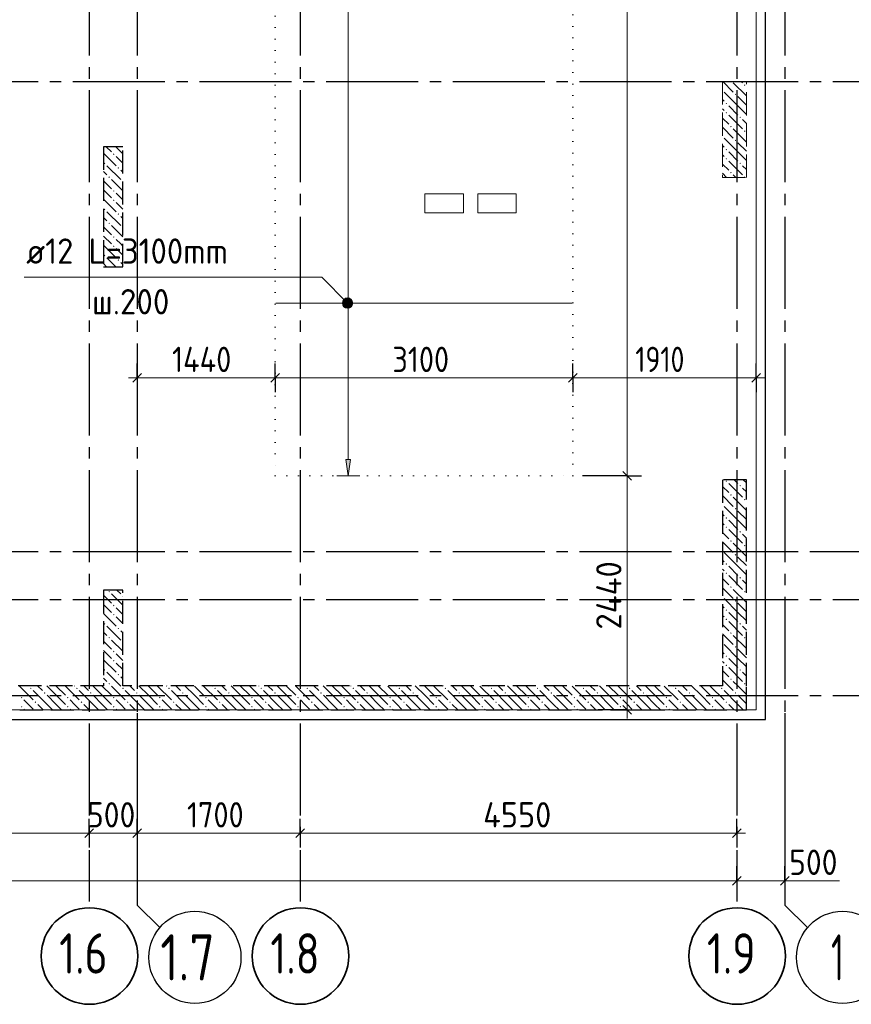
# Model space of a CAD drawing. Header units: millimetres. Extents: x 0 to 50400, y 0 to 35640.
# Tile 10 of 16: x 32591 to 41258, y 7244 to 17507. Entities that reach past the tile are written whole.
import ezdxf

# ---------------------------------------------------------------- set-up
doc = ezdxf.new("R2010")
doc.units = ezdxf.units.MM
for name, pattern in [('______2', [324, 240, -84]), ('______5', [1320, 960, -120, 120, -120]), ('______9', [120, 0, -120])]:
    doc.linetypes.add(name, pattern=pattern)
for name, color, linetype, lineweight in [('Standard', 7, 'Continuous', 25), ('ДОП Верх по Х', 7, 'Continuous', 25), ('ЖБ Перекрытие верхний уровень', 7, 'Continuous', 35), ('ЖБ Пилон', 7, 'Continuous', 35), ('ЖБ Стена верхний уровень', 7, 'Continuous', 35), ('Позиционная метка номер позиции', 7, 'Continuous', 13), ('Примечания', 7, 'Continuous', 13), ('Размерная линия_ общее', 7, 'Continuous', 13), ('Тени', 7, 'Continuous', 13)]:
    doc.layers.add(name, color=color, linetype=linetype, lineweight=lineweight)
doc.layers.add('Оси', color=7, linetype='______5', true_color=0x656565)
doc.styles.add('ISOCPEUR', font='txt')

msp = doc.modelspace()

# ---------------------------------------------------------------- hatches: boundary and pattern name
at = {"layer": 'ДОП Верх по Х', "linetype": 'Continuous', "lineweight": 13, "transparency": 33554687}
msp.add_hatch(color=7, dxfattribs=at).paths.add_polyline_path([(36039, 12921), (36015, 12753), (35991, 12921)], flags=16)
at = {"layer": 'ЖБ Пилон', "linetype": 'Continuous', "lineweight": 18, "transparency": 33554687}
for points in [[(40140, 16825), (40148, 16833), (40155, 16825), (40148, 16817)], [(39915, 16778), (39915, 16777), (39915, 16777)], [(40044, 16729), (40052, 16737), (40059, 16729), (40052, 16721)], [(39948, 16633), (39956, 16641), (39963, 16633), (39956, 16625)], [(39948, 16537), (39956, 16545), (39963, 16537), (39956, 16529)], [(40092, 16489), (40100, 16497), (40107, 16489), (40100, 16481)], [(39996, 16393), (40004, 16401), (40011, 16393), (40004, 16385)], [(40140, 16345), (40148, 16353), (40155, 16345), (40148, 16337)], [(39915, 16298), (39915, 16297), (39915, 16297)], [(40044, 16249), (40052, 16257), (40059, 16249), (40052, 16241)], [(39948, 16153), (39956, 16161), (39963, 16153), (39956, 16145)], [(39948, 16057), (39956, 16065), (39963, 16057), (39956, 16049)], [(40092, 16009), (40100, 16017), (40107, 16009), (40100, 16001)], [(39996, 15913), (40004, 15921), (40011, 15913), (40004, 15905)], [(40140, 15865), (40148, 15873), (40155, 15865), (40152, 15862), (40143, 15862)]]:
    msp.add_hatch(color=7, dxfattribs=at).paths.add_polyline_path(points, flags=16)
at = {"layer": 'ЖБ Стена верхний уровень', "linetype": 'Continuous', "lineweight": 18, "transparency": 33554687}
for points in [[(33468, 16009), (33476, 16017), (33483, 16009), (33476, 16001)], [(33564, 16105), (33572, 16113), (33579, 16105), (33572, 16097)], [(33612, 15961), (33620, 15969), (33627, 15961), (33620, 15954)], [(33516, 15865), (33524, 15873), (33531, 15865), (33524, 15857)], [(33660, 15817), (33665, 15823), (33665, 15812)], [(33564, 15721), (33572, 15729), (33579, 15721), (33572, 15714)], [(33564, 15625), (33572, 15633), (33579, 15625), (33572, 15617)], [(33468, 15529), (33476, 15537), (33483, 15529), (33476, 15521)], [(33612, 15481), (33620, 15489), (33627, 15481), (33620, 15474)], [(33516, 15385), (33524, 15393), (33531, 15385), (33524, 15377)], [(33660, 15337), (33665, 15343), (33665, 15332)], [(33564, 15241), (33572, 15249), (33579, 15241), (33572, 15234)], [(33564, 15145), (33572, 15153), (33579, 15145), (33572, 15137)], [(33468, 15049), (33476, 15057), (33483, 15049), (33476, 15041)], [(33612, 15001), (33620, 15009), (33627, 15001), (33620, 14994)], [(39948, 12697), (39956, 12705), (39963, 12697), (39956, 12689)], [(40092, 12649), (40100, 12657), (40107, 12649), (40100, 12641)], [(39996, 12553), (40004, 12561), (40011, 12553), (40004, 12545)], [(39915, 12458), (39915, 12457), (39915, 12457)], [(40140, 12505), (40148, 12513), (40155, 12505), (40148, 12497)], [(39948, 12313), (39956, 12321), (39963, 12313), (39956, 12305)], [(40044, 12409), (40052, 12417), (40059, 12409), (40052, 12401)], [(39948, 12217), (39956, 12225), (39963, 12217), (39956, 12209)], [(40092, 12169), (40100, 12177), (40107, 12169), (40100, 12161)], [(39996, 12073), (40004, 12081), (40011, 12073), (40004, 12065)], [(40140, 12025), (40148, 12033), (40155, 12025), (40148, 12017)], [(39915, 11978), (39915, 11977), (39915, 11977)], [(40044, 11929), (40052, 11937), (40059, 11929), (40052, 11921)], [(39948, 11833), (39956, 11841), (39963, 11833), (39956, 11825)], [(39948, 11737), (39956, 11745), (39963, 11737), (39956, 11729)], [(39996, 11593), (40004, 11601), (40011, 11593), (40004, 11585)], [(40092, 11689), (40100, 11697), (40107, 11689), (40100, 11681)], [(33516, 11545), (33524, 11553), (33531, 11545), (33524, 11537)], [(33660, 11497), (33665, 11503), (33665, 11492)], [(39915, 11498), (39915, 11497), (39915, 11497)], [(40140, 11545), (40148, 11553), (40155, 11545), (40148, 11537)], [(33564, 11401), (33572, 11409), (33579, 11401), (33572, 11393)], [(40044, 11449), (40052, 11457), (40059, 11449), (40052, 11441)], [(33564, 11305), (33572, 11313), (33579, 11305), (33572, 11297)], [(39948, 11353), (39956, 11361), (39963, 11353), (39956, 11345)], [(33468, 11209), (33476, 11217), (33483, 11209), (33476, 11201)], [(39948, 11257), (39956, 11265), (39963, 11257), (39956, 11249)], [(40092, 11209), (40100, 11217), (40107, 11209), (40100, 11201)], [(33612, 11161), (33620, 11169), (33627, 11161), (33620, 11153)], [(39996, 11113), (40004, 11121), (40011, 11113), (40004, 11105)], [(33516, 11065), (33524, 11073), (33531, 11065), (33524, 11057)], [(33660, 11017), (33665, 11023), (33665, 11012)], [(39915, 11018), (39915, 11017), (39915, 11017)], [(40140, 11065), (40148, 11073), (40155, 11065), (40148, 11057)], [(33564, 10921), (33572, 10929), (33579, 10921), (33572, 10913)], [(39948, 10873), (39956, 10881), (39963, 10873), (39956, 10865)], [(40044, 10969), (40052, 10977), (40059, 10969), (40052, 10961)], [(33564, 10825), (33572, 10833), (33579, 10825), (33572, 10817)], [(39948, 10777), (39956, 10785), (39963, 10777), (39956, 10769)], [(33468, 10729), (33476, 10737), (33483, 10729), (33476, 10721)], [(33612, 10681), (33620, 10689), (33627, 10681), (33620, 10673)], [(40092, 10729), (40100, 10737), (40107, 10729), (40100, 10721)], [(33516, 10585), (33524, 10593), (33531, 10585), (33524, 10577)], [(39996, 10633), (40004, 10641), (40011, 10633), (40004, 10625)], [(40140, 10585), (40148, 10593), (40155, 10585), (40148, 10577)], [(32700, 10537), (32708, 10545), (32715, 10537), (32708, 10529)], [(32844, 10489), (32852, 10497), (32859, 10489), (32852, 10481)], [(33180, 10537), (33188, 10545), (33195, 10537), (33188, 10529)], [(33324, 10489), (33332, 10497), (33339, 10489), (33332, 10481)], [(33660, 10537), (33668, 10545), (33675, 10537), (33668, 10529)], [(33804, 10489), (33812, 10497), (33819, 10489), (33812, 10481)], [(34140, 10537), (34148, 10545), (34155, 10537), (34148, 10529)], [(34284, 10489), (34292, 10497), (34299, 10489), (34292, 10481)], [(34620, 10537), (34628, 10545), (34635, 10537), (34628, 10529)], [(34764, 10489), (34772, 10497), (34779, 10489), (34772, 10481)], [(35100, 10537), (35108, 10545), (35115, 10537), (35108, 10529)], [(35244, 10489), (35252, 10497), (35259, 10489), (35252, 10481)], [(35580, 10537), (35588, 10545), (35595, 10537), (35588, 10529)], [(35724, 10489), (35732, 10497), (35739, 10489), (35732, 10481)], [(36060, 10537), (36068, 10545), (36075, 10537), (36068, 10529)], [(36204, 10489), (36212, 10497), (36219, 10489), (36212, 10481)], [(36540, 10537), (36548, 10545), (36555, 10537), (36548, 10529)], [(36684, 10489), (36692, 10497), (36699, 10489), (36692, 10481)], [(37020, 10537), (37028, 10545), (37035, 10537), (37028, 10529)], [(37164, 10489), (37172, 10497), (37179, 10489), (37172, 10481)], [(37500, 10537), (37508, 10545), (37515, 10537), (37508, 10529)], [(37644, 10489), (37652, 10497), (37659, 10489), (37652, 10481)], [(37980, 10537), (37988, 10545), (37995, 10537), (37988, 10529)], [(38124, 10489), (38132, 10497), (38139, 10489), (38132, 10481)], [(38460, 10537), (38468, 10545), (38475, 10537), (38468, 10529)], [(38604, 10489), (38612, 10497), (38619, 10489), (38612, 10481)], [(38940, 10537), (38948, 10545), (38955, 10537), (38948, 10529)], [(39084, 10489), (39092, 10497), (39099, 10489), (39092, 10481)], [(39420, 10537), (39428, 10545), (39435, 10537), (39428, 10529)], [(39564, 10489), (39572, 10497), (39579, 10489), (39572, 10481)], [(39900, 10537), (39908, 10545), (39915, 10537), (39908, 10529)], [(40044, 10489), (40052, 10497), (40059, 10489), (40052, 10481)], [(32604, 10441), (32612, 10449), (32619, 10441), (32612, 10433)], [(32748, 10393), (32756, 10401), (32763, 10393), (32756, 10385)], [(33084, 10441), (33092, 10449), (33099, 10441), (33092, 10433)], [(33228, 10393), (33236, 10401), (33243, 10393), (33236, 10385)], [(33564, 10441), (33572, 10449), (33579, 10441), (33572, 10433)], [(33708, 10393), (33716, 10401), (33723, 10393), (33716, 10385)], [(34044, 10441), (34052, 10449), (34059, 10441), (34052, 10433)], [(34188, 10393), (34196, 10401), (34203, 10393), (34196, 10385)], [(34524, 10441), (34532, 10449), (34539, 10441), (34532, 10433)], [(34668, 10393), (34676, 10401), (34683, 10393), (34676, 10385)], [(35004, 10441), (35012, 10449), (35019, 10441), (35012, 10433)], [(35148, 10393), (35156, 10401), (35163, 10393), (35156, 10385)], [(35484, 10441), (35492, 10449), (35499, 10441), (35492, 10433)], [(35628, 10393), (35636, 10401), (35643, 10393), (35636, 10385)], [(35964, 10441), (35972, 10449), (35979, 10441), (35972, 10433)], [(36108, 10393), (36116, 10401), (36123, 10393), (36116, 10385)], [(36444, 10441), (36452, 10449), (36459, 10441), (36452, 10433)], [(36588, 10393), (36596, 10401), (36603, 10393), (36596, 10385)], [(36924, 10441), (36932, 10449), (36939, 10441), (36932, 10433)], [(37068, 10393), (37076, 10401), (37083, 10393), (37076, 10385)], [(37404, 10441), (37412, 10449), (37419, 10441), (37412, 10433)], [(37548, 10393), (37556, 10401), (37563, 10393), (37556, 10385)], [(37884, 10441), (37892, 10449), (37899, 10441), (37892, 10433)], [(38028, 10393), (38036, 10401), (38043, 10393), (38036, 10385)], [(38364, 10441), (38372, 10449), (38379, 10441), (38372, 10433)], [(38508, 10393), (38516, 10401), (38523, 10393), (38516, 10385)], [(38844, 10441), (38852, 10449), (38859, 10441), (38852, 10433)], [(38988, 10393), (38996, 10401), (39003, 10393), (38996, 10385)], [(39324, 10441), (39332, 10449), (39339, 10441), (39332, 10433)], [(39468, 10393), (39476, 10401), (39483, 10393), (39476, 10385)], [(39804, 10441), (39812, 10449), (39819, 10441), (39812, 10433)], [(39948, 10393), (39956, 10401), (39963, 10393), (39956, 10385)], [(32604, 10345), (32612, 10353), (32619, 10345), (32612, 10337)], [(33084, 10345), (33092, 10353), (33099, 10345), (33092, 10337)], [(33564, 10345), (33572, 10353), (33579, 10345), (33572, 10337)], [(34044, 10345), (34052, 10353), (34059, 10345), (34052, 10337)], [(34524, 10345), (34532, 10353), (34539, 10345), (34532, 10337)], [(35004, 10345), (35012, 10353), (35019, 10345), (35012, 10337)], [(35484, 10345), (35492, 10353), (35499, 10345), (35492, 10337)], [(35964, 10345), (35972, 10353), (35979, 10345), (35972, 10337)], [(36444, 10345), (36452, 10353), (36459, 10345), (36452, 10337)], [(36924, 10345), (36932, 10353), (36939, 10345), (36932, 10337)], [(37404, 10345), (37412, 10353), (37419, 10345), (37412, 10337)], [(37884, 10345), (37892, 10353), (37899, 10345), (37892, 10337)], [(38364, 10345), (38372, 10353), (38379, 10345), (38372, 10337)], [(38844, 10345), (38852, 10353), (38859, 10345), (38852, 10337)], [(39324, 10345), (39332, 10353), (39339, 10345), (39332, 10337)], [(39804, 10345), (39812, 10353), (39819, 10345), (39812, 10337)]]:
    msp.add_hatch(color=7, dxfattribs=at).paths.add_polyline_path(points, flags=16)
at = {"layer": 'Позиционная метка номер позиции', "linetype": 'Continuous', "lineweight": 13, "transparency": 33554687}
for points in [[(35969, 14515), (36021, 14605), (35956, 14540)], [(35956, 14540), (36021, 14605), (35994, 14605)], [(35956, 14540), (35994, 14605), (35956, 14567)], [(35956, 14567), (35994, 14605), (35969, 14592)], [(35969, 14515), (36046, 14592), (36021, 14605)], [(35994, 14501), (36046, 14592), (35969, 14515)], [(35994, 14501), (36060, 14567), (36046, 14592)], [(36021, 14501), (36060, 14567), (35994, 14501)], [(36021, 14501), (36060, 14540), (36060, 14567)], [(36060, 14540), (36021, 14501), (36046, 14515)]]:
    msp.add_hatch(color=7, dxfattribs=at).paths.add_polyline_path(points)

# ---------------------------------------------------------------- linework, layer by layer
at = {"layer": 'Standard', "color": 254, "linetype": 'Continuous', "lineweight": -3, "true_color": 0xc4c4ff, "transparency": 33554687}
msp.add_lwpolyline([(7965, 10212), (40365, 10212), (40365, 32712), (7965, 32712), (7965, 10212)], dxfattribs=at)
at = {"layer": 'ДОП Верх по Х', "color": 251, "linetype": 'Continuous', "lineweight": 13, "true_color": 0x494949, "transparency": 33554687}
for p, q in [((36015, 12921), (36015, 27585)), ((36015, 12753), (35991, 12921)), ((35991, 12921), (36039, 12921)), ((36039, 12921), (36015, 12753)), ((36015, 12753), (35895, 12753)), ((36015, 12753), (36135, 12753)), ((36015, 12753), (36015, 12753))]:
    msp.add_line(p, q, dxfattribs=at)
at = {"layer": 'ДОП Верх по Х', "color": 7, "linetype": 'Continuous', "lineweight": 18, "transparency": 33554687}
msp.add_line((38349, 14553), (35261, 14553), dxfattribs=at)
at = {"layer": 'ЖБ Перекрытие верхний уровень', "color": 7, "linetype": 'Continuous', "lineweight": 18, "transparency": 33554687}
for p, q in [((40265, 10312), (40265, 32612)), ((37215, 15692), (36815, 15692)), ((36815, 15692), (36815, 15492)), ((37215, 15492), (37215, 15692)), ((37765, 15692), (37365, 15692)), ((37365, 15692), (37365, 15492)), ((37765, 15492), (37765, 15692)), ((36815, 15492), (37215, 15492)), ((37365, 15492), (37765, 15492)), ((15565, 10312), (40265, 10312))]:
    msp.add_line(p, q, dxfattribs=at)
at = {"layer": 'ЖБ Пилон', "color": 253, "linetype": '______2', "lineweight": 13, "true_color": 0xa0a0a0, "transparency": 33554687}
for p, q in [((40165, 16862), (39915, 16862)), ((39915, 16862), (39915, 15862)), ((40165, 15862), (40165, 16862)), ((39915, 15862), (40165, 15862))]:
    msp.add_line(p, q, dxfattribs=at)
at = {"layer": 'ЖБ Пилон', "color": 9, "linetype": 'Continuous', "lineweight": 18, "true_color": 0xc7c7c7, "transparency": 33554687}
for p, q in [((39919, 16862), (40028, 16753)), ((40165, 16712), (40028, 16849)), ((40110, 16862), (40124, 16849)), ((40076, 16609), (39932, 16753)), ((39915, 16674), (39932, 16657)), ((40076, 16705), (40165, 16616)), ((39932, 16561), (39915, 16578)), ((39980, 16609), (40076, 16513)), ((40076, 16609), (40165, 16520)), ((39915, 16482), (39980, 16417)), ((39980, 16513), (40124, 16369)), ((40165, 16424), (40124, 16465)), ((39915, 16386), (40028, 16273)), ((40165, 16232), (40028, 16369)), ((40076, 16129), (39932, 16273)), ((40076, 16225), (40165, 16136)), ((39915, 16194), (39932, 16177)), ((39980, 16129), (40076, 16033)), ((40076, 16129), (40165, 16040)), ((39932, 16081), (39915, 16098)), ((39980, 16033), (40124, 15889)), ((39915, 16002), (39980, 15937)), ((40165, 15944), (40124, 15985)), ((39915, 15906), (39959, 15862)), ((40054, 15862), (40028, 15889))]:
    msp.add_line(p, q, dxfattribs=at)
at = {"layer": 'ЖБ Стена верхний уровень', "color": 251, "linetype": '______2', "lineweight": -3, "true_color": 0x656565, "transparency": 33554687}
for p, q in [((33665, 16182), (33465, 16182)), ((33465, 16182), (33465, 14932)), ((33665, 14932), (33665, 16182)), ((33465, 14932), (33665, 14932)), ((40165, 12712), (39915, 12712)), ((39915, 12712), (39915, 10562)), ((40165, 10562), (40165, 12712)), ((33465, 11562), (33465, 10562)), ((33665, 11562), (33465, 11562)), ((33665, 10562), (33665, 11562)), ((33465, 10562), (15765, 10562)), ((39915, 10562), (33665, 10562)), ((40165, 10312), (40165, 10562)), ((9265, 10312), (40165, 10312))]:
    msp.add_line(p, q, dxfattribs=at)
at = {"layer": 'ЖБ Стена верхний уровень', "color": 9, "linetype": 'Continuous', "lineweight": 18, "true_color": 0xc7c7c7, "transparency": 33554687}
for p, q in [((33465, 16116), (33596, 15985)), ((33494, 16182), (33548, 16129)), ((33644, 16129), (33596, 16177)), ((33665, 16108), (33644, 16129)), ((33596, 16081), (33665, 16012)), ((33500, 15889), (33465, 15924)), ((33500, 15985), (33644, 15841)), ((33644, 15937), (33665, 15916)), ((33465, 15828), (33548, 15745)), ((33548, 15841), (33665, 15724)), ((33465, 15732), (33548, 15649)), ((33465, 15636), (33596, 15505)), ((33644, 15649), (33596, 15697)), ((33596, 15601), (33665, 15532)), ((33665, 15628), (33644, 15649)), ((33500, 15505), (33644, 15361)), ((33500, 15409), (33465, 15444)), ((33644, 15457), (33665, 15436)), ((33465, 15348), (33548, 15265)), ((33548, 15361), (33665, 15244)), ((33465, 15252), (33548, 15169)), ((33644, 15169), (33596, 15217)), ((33465, 15156), (33596, 15025)), ((33596, 15121), (33665, 15052)), ((33665, 15148), (33644, 15169)), ((33500, 15025), (33592, 14932)), ((33496, 14932), (33465, 14964)), ((33644, 14977), (33665, 14956)), ((39915, 12642), (39980, 12577)), ((39980, 12673), (40124, 12529)), ((40036, 12712), (40076, 12673)), ((40165, 12584), (40124, 12625)), ((40132, 12712), (40165, 12680)), ((39915, 12546), (40028, 12433)), ((40165, 12392), (40028, 12529)), ((40076, 12289), (39932, 12433)), ((39915, 12354), (39932, 12337)), ((40076, 12385), (40165, 12296)), ((39932, 12241), (39915, 12258)), ((39980, 12289), (40076, 12193)), ((40076, 12289), (40165, 12200)), ((39915, 12162), (39980, 12097)), ((39980, 12193), (40124, 12049)), ((40165, 12104), (40124, 12145)), ((39915, 12066), (40028, 11953)), ((40165, 11912), (40028, 12049)), ((40076, 11809), (39932, 11953)), ((39915, 11874), (39932, 11857)), ((39980, 11809), (40076, 11713)), ((40076, 11905), (40165, 11816)), ((40076, 11809), (40165, 11720)), ((39932, 11761), (39915, 11778)), ((39980, 11713), (40124, 11569)), ((39915, 11682), (39980, 11617)), ((40165, 11624), (40124, 11665)), ((33465, 11508), (33548, 11425)), ((33548, 11521), (33665, 11404)), ((33602, 11562), (33644, 11521)), ((39915, 11586), (40028, 11473)), ((40165, 11432), (40028, 11569)), ((33465, 11412), (33548, 11329)), ((39915, 11394), (39932, 11377)), ((40076, 11329), (39932, 11473)), ((40076, 11425), (40165, 11336)), ((33465, 11316), (33596, 11185)), ((33644, 11329), (33596, 11377)), ((33665, 11308), (33644, 11329)), ((39932, 11281), (39915, 11298)), ((39980, 11329), (40076, 11233)), ((40076, 11329), (40165, 11240)), ((33596, 11281), (33665, 11212)), ((39915, 11202), (39980, 11137)), ((39980, 11233), (40124, 11089)), ((33500, 11089), (33465, 11124)), ((33500, 11185), (33644, 11041)), ((33644, 11137), (33665, 11116)), ((39915, 11106), (40028, 10993)), ((40165, 10952), (40028, 11089)), ((40165, 11144), (40124, 11185)), ((33465, 11028), (33548, 10945)), ((33548, 11041), (33665, 10924)), ((40076, 10849), (39932, 10993)), ((33465, 10932), (33548, 10849)), ((33644, 10849), (33596, 10897)), ((39915, 10914), (39932, 10897)), ((40076, 10945), (40165, 10856)), ((33465, 10836), (33596, 10705)), ((33596, 10801), (33665, 10732)), ((33665, 10828), (33644, 10849)), ((39932, 10801), (39915, 10818)), ((39980, 10849), (40076, 10753)), ((40076, 10849), (40165, 10760)), ((33500, 10705), (33642, 10562)), ((39915, 10722), (39980, 10657)), ((39980, 10753), (40124, 10609)), ((40165, 10664), (40124, 10705)), ((33500, 10609), (33465, 10644)), ((33644, 10657), (33665, 10636)), ((39915, 10626), (39978, 10562)), ((40074, 10562), (40028, 10609)), ((32588, 10561), (32732, 10417)), ((32682, 10562), (32684, 10561)), ((32876, 10369), (32732, 10513)), ((32778, 10562), (32828, 10513)), ((32972, 10465), (32874, 10562)), ((32972, 10561), (33068, 10465)), ((33068, 10561), (33212, 10417)), ((33162, 10562), (33164, 10561)), ((33356, 10369), (33212, 10513)), ((33258, 10562), (33308, 10513)), ((33452, 10465), (33354, 10562)), ((33452, 10561), (33548, 10465)), ((33548, 10561), (33692, 10417)), ((33642, 10562), (33644, 10561)), ((33836, 10369), (33692, 10513)), ((33738, 10562), (33788, 10513)), ((33932, 10465), (33834, 10562)), ((33932, 10561), (34028, 10465)), ((34028, 10561), (34172, 10417)), ((34122, 10562), (34124, 10561)), ((34316, 10369), (34172, 10513)), ((34218, 10562), (34268, 10513)), ((34412, 10465), (34314, 10562)), ((34412, 10561), (34508, 10465)), ((34508, 10561), (34652, 10417)), ((34602, 10562), (34604, 10561)), ((34796, 10369), (34652, 10513)), ((34698, 10562), (34748, 10513)), ((34892, 10465), (34794, 10562)), ((34892, 10561), (34988, 10465)), ((34988, 10561), (35132, 10417)), ((35082, 10562), (35084, 10561)), ((35276, 10369), (35132, 10513)), ((35178, 10562), (35228, 10513)), ((35372, 10465), (35274, 10562)), ((35372, 10561), (35468, 10465)), ((35468, 10561), (35612, 10417)), ((35562, 10562), (35564, 10561)), ((35756, 10369), (35612, 10513)), ((35658, 10562), (35708, 10513)), ((35852, 10465), (35754, 10562)), ((35852, 10561), (35948, 10465)), ((35948, 10561), (36092, 10417)), ((36042, 10562), (36044, 10561)), ((36236, 10369), (36092, 10513)), ((36138, 10562), (36188, 10513)), ((36332, 10465), (36234, 10562)), ((36332, 10561), (36428, 10465)), ((36428, 10561), (36572, 10417)), ((36522, 10562), (36524, 10561)), ((36716, 10369), (36572, 10513)), ((36618, 10562), (36668, 10513)), ((36812, 10465), (36714, 10562)), ((36812, 10561), (36908, 10465)), ((36908, 10561), (37052, 10417)), ((37002, 10562), (37004, 10561)), ((37196, 10369), (37052, 10513)), ((37098, 10562), (37148, 10513)), ((37292, 10465), (37194, 10562)), ((37292, 10561), (37388, 10465)), ((37388, 10561), (37532, 10417)), ((37482, 10562), (37484, 10561)), ((37676, 10369), (37532, 10513)), ((37578, 10562), (37628, 10513)), ((37772, 10465), (37674, 10562)), ((37772, 10561), (37868, 10465)), ((37868, 10561), (38012, 10417)), ((37962, 10562), (37964, 10561)), ((38156, 10369), (38012, 10513)), ((38058, 10562), (38108, 10513)), ((38252, 10465), (38154, 10562)), ((38252, 10561), (38348, 10465)), ((38348, 10561), (38492, 10417)), ((38442, 10562), (38444, 10561)), ((38636, 10369), (38492, 10513)), ((38538, 10562), (38588, 10513)), ((38732, 10465), (38634, 10562)), ((38732, 10561), (38828, 10465)), ((38828, 10561), (38972, 10417)), ((38922, 10562), (38924, 10561)), ((39116, 10369), (38972, 10513)), ((39018, 10562), (39068, 10513)), ((39212, 10465), (39114, 10562)), ((39212, 10561), (39308, 10465)), ((39308, 10561), (39452, 10417)), ((39402, 10562), (39404, 10561)), ((39596, 10369), (39452, 10513)), ((39498, 10562), (39548, 10513)), ((39692, 10465), (39594, 10562)), ((39692, 10561), (39788, 10465)), ((39788, 10561), (39932, 10417)), ((39882, 10562), (39884, 10561)), ((40076, 10369), (39932, 10513)), ((39978, 10562), (40028, 10513)), ((40165, 10472), (40074, 10562)), ((32684, 10369), (32636, 10417)), ((32732, 10321), (32684, 10369)), ((32780, 10369), (32836, 10312)), ((32876, 10465), (32972, 10369)), ((32876, 10369), (32932, 10312)), ((32972, 10465), (33068, 10369)), ((32972, 10369), (33028, 10312)), ((33164, 10369), (33116, 10417)), ((33212, 10321), (33164, 10369)), ((33260, 10369), (33316, 10312)), ((33356, 10465), (33452, 10369)), ((33356, 10369), (33412, 10312)), ((33452, 10465), (33548, 10369)), ((33452, 10369), (33508, 10312)), ((33644, 10369), (33596, 10417)), ((33692, 10321), (33644, 10369)), ((33740, 10369), (33796, 10312)), ((33836, 10465), (33932, 10369)), ((33836, 10369), (33892, 10312)), ((33932, 10465), (34028, 10369)), ((33932, 10369), (33988, 10312)), ((34124, 10369), (34076, 10417)), ((34172, 10321), (34124, 10369)), ((34220, 10369), (34276, 10312)), ((34316, 10465), (34412, 10369)), ((34316, 10369), (34372, 10312)), ((34412, 10465), (34508, 10369)), ((34412, 10369), (34468, 10312)), ((34604, 10369), (34556, 10417)), ((34652, 10321), (34604, 10369)), ((34700, 10369), (34756, 10312)), ((34796, 10465), (34892, 10369)), ((34796, 10369), (34852, 10312)), ((34892, 10465), (34988, 10369)), ((34892, 10369), (34948, 10312)), ((35084, 10369), (35036, 10417)), ((35132, 10321), (35084, 10369)), ((35180, 10369), (35236, 10312)), ((35276, 10465), (35372, 10369)), ((35276, 10369), (35332, 10312)), ((35372, 10465), (35468, 10369)), ((35372, 10369), (35428, 10312)), ((35564, 10369), (35516, 10417)), ((35612, 10321), (35564, 10369)), ((35660, 10369), (35716, 10312)), ((35756, 10465), (35852, 10369)), ((35756, 10369), (35812, 10312)), ((35852, 10465), (35948, 10369)), ((35852, 10369), (35908, 10312)), ((36044, 10369), (35996, 10417)), ((36092, 10321), (36044, 10369)), ((36140, 10369), (36196, 10312)), ((36236, 10465), (36332, 10369)), ((36236, 10369), (36292, 10312)), ((36332, 10465), (36428, 10369)), ((36332, 10369), (36388, 10312)), ((36524, 10369), (36476, 10417)), ((36572, 10321), (36524, 10369)), ((36620, 10369), (36676, 10312)), ((36716, 10465), (36812, 10369)), ((36716, 10369), (36772, 10312)), ((36812, 10465), (36908, 10369)), ((36812, 10369), (36868, 10312)), ((37004, 10369), (36956, 10417)), ((37052, 10321), (37004, 10369)), ((37100, 10369), (37156, 10312)), ((37196, 10465), (37292, 10369)), ((37196, 10369), (37252, 10312)), ((37292, 10465), (37388, 10369)), ((37292, 10369), (37348, 10312)), ((37484, 10369), (37436, 10417)), ((37532, 10321), (37484, 10369)), ((37580, 10369), (37636, 10312)), ((37676, 10465), (37772, 10369)), ((37676, 10369), (37732, 10312)), ((37772, 10465), (37868, 10369)), ((37772, 10369), (37828, 10312)), ((37964, 10369), (37916, 10417)), ((38012, 10321), (37964, 10369)), ((38060, 10369), (38116, 10312)), ((38156, 10465), (38252, 10369)), ((38156, 10369), (38212, 10312)), ((38252, 10465), (38348, 10369)), ((38252, 10369), (38308, 10312)), ((38444, 10369), (38396, 10417)), ((38492, 10321), (38444, 10369)), ((38540, 10369), (38596, 10312)), ((38636, 10465), (38732, 10369)), ((38636, 10369), (38692, 10312)), ((38732, 10465), (38828, 10369)), ((38732, 10369), (38788, 10312)), ((38924, 10369), (38876, 10417)), ((38972, 10321), (38924, 10369)), ((39020, 10369), (39076, 10312)), ((39116, 10465), (39212, 10369)), ((39116, 10369), (39172, 10312)), ((39212, 10465), (39308, 10369)), ((39212, 10369), (39268, 10312)), ((39404, 10369), (39356, 10417)), ((39452, 10321), (39404, 10369)), ((39500, 10369), (39556, 10312)), ((39596, 10465), (39692, 10369)), ((39596, 10369), (39652, 10312)), ((39692, 10465), (39788, 10369)), ((39692, 10369), (39748, 10312)), ((39884, 10369), (39836, 10417)), ((39932, 10321), (39884, 10369)), ((39980, 10369), (40036, 10312)), ((40076, 10465), (40165, 10376)), ((40076, 10369), (40132, 10312)), ((32636, 10321), (32644, 10312)), ((33116, 10321), (33124, 10312)), ((33596, 10321), (33604, 10312)), ((34076, 10321), (34084, 10312)), ((34556, 10321), (34564, 10312)), ((35036, 10321), (35044, 10312)), ((35516, 10321), (35524, 10312)), ((35996, 10321), (36004, 10312)), ((36476, 10321), (36484, 10312)), ((36956, 10321), (36964, 10312)), ((37436, 10321), (37444, 10312)), ((37916, 10321), (37924, 10312)), ((38396, 10321), (38404, 10312)), ((38876, 10321), (38884, 10312)), ((39356, 10321), (39364, 10312)), ((39836, 10321), (39844, 10312))]:
    msp.add_line(p, q, dxfattribs=at)
at = {"layer": 'Оси', "color": 8, "linetype": '______5', "lineweight": -3, "transparency": 33554687}
for p, q in [((33315, 32612), (33315, 8317)), ((33815, 32612), (33815, 8317)), ((35515, 32612), (35515, 8317)), ((40065, 32612), (40065, 8317)), ((40565, 32612), (40565, 8317)), ((8065, 16862), (42963, 16862)), ((8065, 11962), (42963, 11962)), ((8065, 11462), (42963, 11462)), ((8065, 10462), (42963, 10462))]:
    msp.add_line(p, q, dxfattribs=at)
at = {"layer": 'Оси', "color": 7, "linetype": 'Continuous', "lineweight": 25, "transparency": 33554687}
for points in [[(40928, 11962), (42928, 11962), (43163, 12197)], [(33815, 10278), (33815, 8278), (34050, 8043)], [(40565, 10278), (40565, 8278), (40800, 8043)]]:
    msp.add_lwpolyline(points, dxfattribs=at)
at = {"layer": 'Оси', "color": 7, "linetype": 'Continuous', "lineweight": 35, "transparency": 33554687}
for centre in [(33318, 7747), (35518, 7747), (40068, 7747)]:
    msp.add_circle(centre, 503, dxfattribs=at)
at = {"layer": 'Оси', "color": 7, "linetype": 'Continuous', "lineweight": 25, "transparency": 33554687}
for centre in [(34417, 7733), (41167, 7733)]:
    msp.add_circle(centre, 480, dxfattribs=at)
at = {"layer": 'Позиционная метка номер позиции', "color": 7, "linetype": 'Continuous', "lineweight": 13, "transparency": 33554687}
for p, q in [((35969, 14592), (35969, 14592)), ((36046, 14592), (36046, 14592)), ((35969, 14515), (35969, 14515)), ((36046, 14515), (36046, 14515))]:
    msp.add_line(p, q, dxfattribs=at)
msp.add_lwpolyline([(36008, 14553), (35739, 14822), (32639, 14822)], dxfattribs=at)
msp.add_circle((36008, 14553), 54, dxfattribs=at)
at = {"layer": 'Примечания', "color": 7, "linetype": 'Continuous', "lineweight": 13, "transparency": 33554687}
msp.add_line((40515, 8532), (41135, 8532), dxfattribs=at)
at = {"layer": 'Размерная линия_ общее', "color": 7, "linetype": 'Continuous', "lineweight": 13, "transparency": 33554687}
for p, q in [((38923, 12752), (38923, 27752)), ((33815, 13774), (33725, 13774)), ((33815, 13774), (35255, 13774)), ((35255, 13774), (38355, 13774)), ((38355, 13774), (40265, 13774)), ((40265, 13774), (40355, 13774)), ((38923, 10312), (38923, 10222)), ((30215, 9027), (33315, 9027)), ((33315, 9027), (33815, 9027)), ((33815, 9027), (35515, 9027)), ((35515, 9027), (40065, 9027)), ((40065, 9027), (40155, 9027)), ((9265, 8532), (40065, 8532)), ((40065, 8532), (40565, 8532)), ((40565, 8532), (40655, 8532))]:
    msp.add_line(p, q, dxfattribs=at)
at = {"layer": 'Размерная линия_ общее', "color": 7, "linetype": 'Continuous', "lineweight": -3, "transparency": 33554687}
for p, q in [((33815, 13774), (33815, 13924)), ((35255, 13774), (35255, 13924)), ((38355, 13774), (38355, 13924)), ((40265, 13774), (40265, 13924)), ((33815, 13774), (33815, 13624)), ((33815, 13774), (33815, 13774)), ((35255, 13774), (35255, 13624)), ((35255, 13774), (35255, 13774)), ((38355, 13774), (38355, 13624)), ((38355, 13774), (38355, 13774)), ((40265, 13774), (40265, 13624)), ((40265, 13774), (40265, 13774)), ((38923, 12752), (38773, 12752)), ((38923, 12752), (39073, 12752)), ((38923, 10312), (38620, 10312)), ((38923, 10312), (38773, 10312)), ((38923, 10312), (39073, 10312)), ((33315, 9027), (33315, 9177)), ((33815, 9027), (33815, 9177)), ((35515, 9027), (35515, 9177)), ((40065, 9027), (40065, 9177)), ((33315, 9027), (33315, 8877)), ((33815, 9027), (33815, 8877)), ((35515, 9027), (35515, 8877)), ((40065, 9027), (40065, 8877)), ((40065, 8532), (40065, 8682)), ((40565, 8532), (40565, 8682)), ((40065, 8532), (40065, 8382)), ((40065, 8532), (40065, 8532)), ((40565, 8532), (40565, 8382)), ((40565, 8532), (40565, 8532))]:
    msp.add_line(p, q, dxfattribs=at)
at = {"layer": 'Размерная линия_ общее', "color": 7, "linetype": 'Continuous', "lineweight": 25, "transparency": 33554687}
for p, q in [((33770, 13729), (33860, 13819)), ((35210, 13729), (35300, 13819)), ((38310, 13729), (38400, 13819)), ((40220, 13729), (40310, 13819)), ((38968, 12707), (38878, 12797)), ((38968, 10267), (38878, 10357)), ((33270, 8982), (33360, 9072)), ((33770, 8982), (33860, 9072)), ((35470, 8982), (35560, 9072)), ((40020, 8982), (40110, 9072)), ((40020, 8487), (40110, 8577)), ((40520, 8487), (40610, 8577))]:
    msp.add_line(p, q, dxfattribs=at)
at = {"layer": 'Размерная линия_ общее', "color": 7, "linetype": 'Continuous', "lineweight": -3, "transparency": 33554687}
msp.add_lwpolyline([(38923, 12752), (38903, 12752), (38903, 12752), (38903, 12752), (38903, 12752), (38878, 12752), (38878, 12752), (38455, 12752)], dxfattribs=at)
at = {"layer": 'Размерная линия_ общее', "color": 7, "linetype": 'Continuous', "lineweight": 13, "transparency": 33554687}
msp.add_lwpolyline([(38923, 10312), (38923, 11118), (38923, 11118), (38923, 11428), (38923, 11428), (38923, 11550), (38923, 11550), (38923, 11596), (38923, 11596), (38923, 11748), (38923, 11748), (38923, 11868), (38923, 11868), (38923, 12460), (38923, 12460), (38923, 12695), (38923, 12695), (38923, 12752)], dxfattribs=at)
at = {"layer": 'Тени', "color": 7, "linetype": '______9', "lineweight": 13, "transparency": 33554687}
for p, q in [((35255, 27753), (35255, 12753)), ((38355, 12753), (38355, 27753)), ((35255, 12753), (38355, 12753))]:
    msp.add_line(p, q, dxfattribs=at)

# ---------------------------------------------------------------- texts
at = {"layer": 'ДОП Верх по Х', "color": 7, "linetype": 'Continuous', "lineweight": 13, "transparency": 33554687, "char_height": 264, "attachment_point": 7, "style": 'ISOCPEUR'}
for s, insert, width in [('\\W0.94;ø12 L=3100mm ', (32659, 14963), 2525.26), ('\\W0.95;ш.200 ', (33345, 14435), 1154.55)]:
    msp.add_mtext(s, dxfattribs=dict(at, insert=insert, width=width))
at = {"layer": 'Оси', "color": 7, "linetype": 'Continuous', "lineweight": 35, "transparency": 33554687, "attachment_point": 7, "style": 'ISOCPEUR'}
for s, insert, char_height, width in [('\\W0.79;1.6', (33003, 7564), 420, 795.3), ('\\W0.79;1.7', (34057, 7493), 480, 908.93), ('\\W0.79;1.8', (35203, 7564), 420, 795.3), ('\\W0.79;1.9', (39753, 7564), 420, 795.31), ('\\W0.56;1', (41047, 7493), 480, 373.33)]:
    msp.add_mtext(s, dxfattribs=dict(at, insert=insert, char_height=char_height, width=width))
at = {"layer": 'Размерная линия_ общее', "color": 7, "linetype": 'Continuous', "lineweight": 25, "transparency": 33554687, "char_height": 264, "attachment_point": 7, "style": 'ISOCPEUR'}
for s, insert, width in [('\\W0.87;1440', (34179, 13834), 854.3), ('\\W0.87;3100', (36475, 13834), 800.29), ('\\W0.80;1910', (39007, 13834), 738.86), ('\\W0.91;500', (33292, 9087), 674.38), ('\\W0.87;1700', (34335, 9087), 800.29), ('\\W0.93;4550', (37421, 9087), 888.46), ('\\W0.91;500', (40610, 8592), 674.39)]:
    msp.add_mtext(s, dxfattribs=dict(at, insert=insert, width=width))
at = {"layer": 'Размерная линия_ общее', "color": 7, "linetype": 'Continuous', "lineweight": 25, "transparency": 33554687, "insert": (38863, 11150), "char_height": 264, "width": 915.2, "attachment_point": 7, "rotation": 90, "style": 'ISOCPEUR'}
msp.add_mtext('\\W0.94;2440', dxfattribs=at)

doc.saveas('drawing.dxf')
